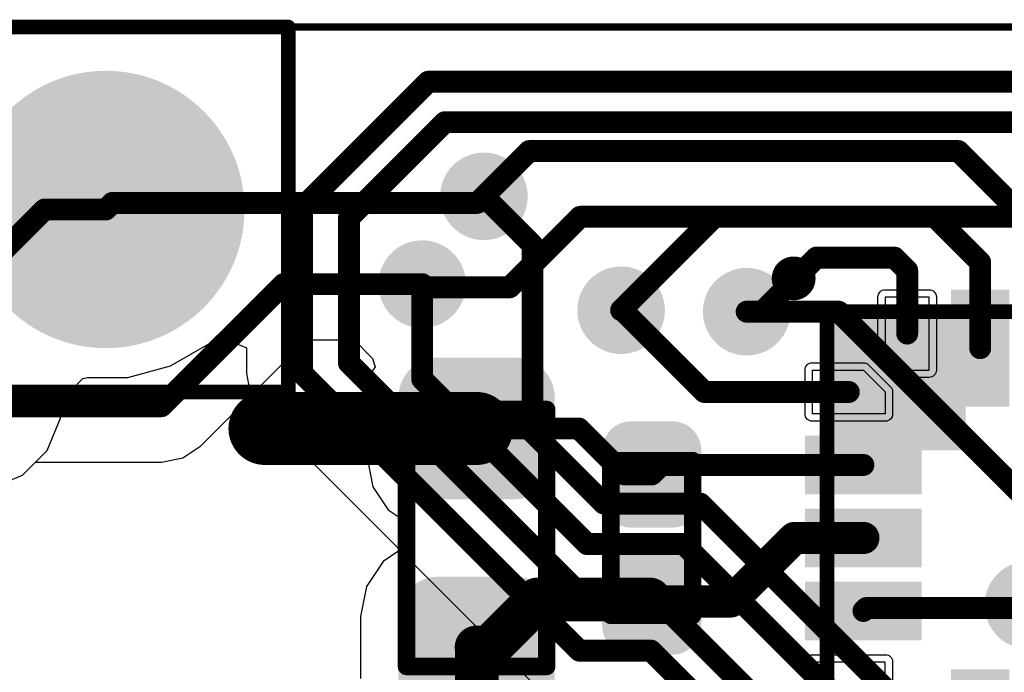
# Model space of a CAD drawing. Header units: inches. Extents: x 0 to 41, y 0 to 25.4.
# Tile 15 of 18: x 23.7 to 30.5, y 20.9 to 25.4. Entities that reach past the tile are written whole.
import ezdxf

# ---------------------------------------------------------------- set-up
doc = ezdxf.new("R2010")
doc.units = ezdxf.units.IN
for name, color, linetype in [('Board', 56, 'Continuous'), ('BOTTOM', 5, 'Continuous'), ('Bottom Solder', 6, 'Continuous'), ('Pad Holes', 156, 'Continuous'), ('TOP', 1, 'Continuous'), ('Top Assembly', 56, 'Continuous'), ('Top Overlay', 2, 'Continuous'), ('Top Solder', 216, 'Continuous'), ('Via Holes', 16, 'Continuous')]:
    doc.layers.add(name, color=color, linetype=linetype)

# ---------------------------------------------------------------- blocks, each defined once
blk = doc.blocks.new('CAP_0603_3378')
at = {"layer": 'TOP'}
h = blk.add_hatch(color=1, dxfattribs=at)
edge = h.paths.add_edge_path()
edge.add_arc((-0.5369, -0.2631), 0.2219, 270, 360)
edge.add_line((-0.315, -0.2631), (-0.315, 0.2631))
edge.add_arc((-0.5369, 0.2631), 0.2219, 0, 90)
edge.add_line((-0.5369, 0.485), (-0.9632, 0.485))
edge.add_arc((-0.9632, 0.2631), 0.2219, 90, 180)
edge.add_line((-1.185, 0.2631), (-1.185, -0.2631))
edge.add_arc((-0.9632, -0.2631), 0.2219, 180, 270)
edge.add_line((-0.9632, -0.485), (-0.5369, -0.485))
h = blk.add_hatch(color=1, dxfattribs=at)
edge = h.paths.add_edge_path()
edge.add_arc((0.5369, 0.2631), 0.2219, 90, 180)
edge.add_line((0.315, 0.2631), (0.315, -0.2631))
edge.add_arc((0.5369, -0.2631), 0.2219, 180, 270)
edge.add_line((0.5369, -0.485), (0.9632, -0.485))
edge.add_arc((0.9632, -0.2631), 0.2219, 270, 360)
edge.add_line((1.185, -0.2631), (1.185, 0.2631))
edge.add_arc((0.9632, 0.2631), 0.2219, 0, 90)
edge.add_line((0.9632, 0.485), (0.5369, 0.485))
at = {"layer": 'Top Solder'}
h = blk.add_hatch(color=216, dxfattribs=at)
edge = h.paths.add_edge_path()
edge.add_arc((-0.5369, -0.2631), 0.2719, 270, 360)
edge.add_line((-0.265, -0.2631), (-0.265, 0.2631))
edge.add_arc((-0.5369, 0.2631), 0.2719, 0, 90)
edge.add_line((-0.5369, 0.535), (-0.9632, 0.535))
edge.add_arc((-0.9632, 0.2631), 0.2719, 90, 180)
edge.add_line((-1.235, 0.2631), (-1.235, -0.2631))
edge.add_arc((-0.9632, -0.2631), 0.2719, 180, 270)
edge.add_line((-0.9632, -0.535), (-0.5369, -0.535))
h = blk.add_hatch(color=216, dxfattribs=at)
edge = h.paths.add_edge_path()
edge.add_arc((0.5369, 0.2631), 0.2719, 90, 180)
edge.add_line((0.265, 0.2631), (0.265, -0.2631))
edge.add_arc((0.5369, -0.2631), 0.2719, 180, 270)
edge.add_line((0.5369, -0.535), (0.9632, -0.535))
edge.add_arc((0.9632, -0.2631), 0.2719, 270, 360)
edge.add_line((1.235, -0.2631), (1.235, 0.2631))
edge.add_arc((0.9632, 0.2631), 0.2719, 0, 90)
edge.add_line((0.9632, 0.535), (0.5369, 0.535))
at = {"layer": 'Top Assembly', "const_width": 0.12}
for points in [[(-0.88, 0.48), (0.88, 0.48)], [(-0.88, 0.48), (-0.88, -0.48)], [(0.88, 0.48), (0.88, -0.48)], [(-0.88, -0.48), (0.88, -0.48)]]:
    blk.add_lwpolyline(points, dxfattribs=at)
at = {"layer": 'Top Assembly', "const_width": 0.06}
for points in [[(-0.91, 0.48, 1), (-0.85, 0.48, 1)], [(-0.91, 0.48, 1), (-0.85, 0.48, 1)], [(0.85, 0.48, 1), (0.91, 0.48, 1)], [(0.85, 0.48, 1), (0.91, 0.48, 1)], [(-0.91, -0.48, 1), (-0.85, -0.48, 1)], [(-0.91, -0.48, 1), (-0.85, -0.48, 1)], [(0.85, -0.48, 1), (0.91, -0.48, 1)], [(0.85, -0.48, 1), (0.91, -0.48, 1)]]:
    blk.add_lwpolyline(points, format="xyb", close=True, dxfattribs=at)
blk = doc.blocks.new('CAP_0402_3379')
at = {"layer": 'TOP'}
h = blk.add_hatch(color=1, dxfattribs=at)
edge = h.paths.add_edge_path()
edge.add_arc((-0.2708, -0.1392), 0.1508, 270, 360)
edge.add_line((-0.12, -0.1392), (-0.12, 0.1392))
edge.add_arc((-0.2708, 0.1392), 0.1508, 0, 90)
edge.add_line((-0.2708, 0.29), (-0.5992, 0.29))
edge.add_arc((-0.5992, 0.1392), 0.1508, 90, 180)
edge.add_line((-0.75, 0.1392), (-0.75, -0.1392))
edge.add_arc((-0.5992, -0.1392), 0.1508, 180, 270)
edge.add_line((-0.5992, -0.29), (-0.2708, -0.29))
h = blk.add_hatch(color=1, dxfattribs=at)
edge = h.paths.add_edge_path()
edge.add_arc((0.2708, 0.1392), 0.1508, 90, 180)
edge.add_line((0.12, 0.1392), (0.12, -0.1392))
edge.add_arc((0.2708, -0.1392), 0.1508, 180, 270)
edge.add_line((0.2708, -0.29), (0.5992, -0.29))
edge.add_arc((0.5992, -0.1392), 0.1508, 270, 360)
edge.add_line((0.75, -0.1392), (0.75, 0.1392))
edge.add_arc((0.5992, 0.1392), 0.1508, 0, 90)
edge.add_line((0.5992, 0.29), (0.2708, 0.29))
at = {"layer": 'Top Solder'}
h = blk.add_hatch(color=216, dxfattribs=at)
edge = h.paths.add_edge_path()
edge.add_arc((-0.2708, -0.1392), 0.2008, 270, 360)
edge.add_line((-0.07, -0.1392), (-0.07, 0.1392))
edge.add_arc((-0.2708, 0.1392), 0.2008, 0, 90)
edge.add_line((-0.2708, 0.34), (-0.5992, 0.34))
edge.add_arc((-0.5992, 0.1392), 0.2008, 90, 180)
edge.add_line((-0.8, 0.1392), (-0.8, -0.1392))
edge.add_arc((-0.5992, -0.1392), 0.2008, 180, 270)
edge.add_line((-0.5992, -0.34), (-0.2708, -0.34))
h = blk.add_hatch(color=216, dxfattribs=at)
edge = h.paths.add_edge_path()
edge.add_arc((0.2708, 0.1392), 0.2008, 90, 180)
edge.add_line((0.07, 0.1392), (0.07, -0.1392))
edge.add_arc((0.2708, -0.1392), 0.2008, 180, 270)
edge.add_line((0.2708, -0.34), (0.5992, -0.34))
edge.add_arc((0.5992, -0.1392), 0.2008, 270, 360)
edge.add_line((0.8, -0.1392), (0.8, 0.1392))
edge.add_arc((0.5992, 0.1392), 0.2008, 0, 90)
edge.add_line((0.5992, 0.34), (0.2708, 0.34))
at = {"layer": 'Top Assembly', "const_width": 0.12}
for points in [[(0.53, 0.28), (-0.53, 0.28)], [(-0.53, -0.28), (-0.53, 0.28)], [(0.53, -0.28), (0.53, 0.28)], [(0.53, -0.28), (-0.53, -0.28)]]:
    blk.add_lwpolyline(points, dxfattribs=at)
at = {"layer": 'Top Assembly', "const_width": 0.06}
for points in [[(-0.56, 0.28, 1), (-0.5, 0.28, 1)], [(-0.56, 0.28, 1), (-0.5, 0.28, 1)], [(0.5, 0.28, 1), (0.56, 0.28, 1)], [(0.5, 0.28, 1), (0.56, 0.28, 1)], [(-0.56, -0.28, 1), (-0.5, -0.28, 1)], [(-0.56, -0.28, 1), (-0.5, -0.28, 1)], [(0.5, -0.28, 1), (0.56, -0.28, 1)], [(0.5, -0.28, 1), (0.56, -0.28, 1)]]:
    blk.add_lwpolyline(points, format="xyb", close=True, dxfattribs=at)
blk = doc.blocks.new('UFQFPN20_3385')
at = {"layer": 'TOP'}
for points in [[(-0.65, 1.65), (-0.35, 1.65), (-0.35, 0.95), (-0.65, 0.95)], [(-0.15, 1.65), (0.15, 1.65), (0.15, 0.95), (-0.15, 0.95)], [(0.35, 1.65), (0.65, 1.65), (0.65, 0.95), (0.35, 0.95)], [(-1.65, 0.35), (-1.65, 0.65), (-0.95, 0.65), (-0.95, 0.35)], [(0.95, 0.35), (0.95, 0.65), (1.65, 0.65), (1.65, 0.35)], [(-1.65, -0.15), (-1.65, 0.15), (-0.95, 0.15), (-0.95, -0.15)], [(0.95, -0.15), (0.95, 0.15), (1.65, 0.15), (1.65, -0.15)], [(-1.65, -0.65), (-1.65, -0.35), (-0.95, -0.35), (-0.95, -0.65)], [(0.95, -0.65), (0.95, -0.35), (1.65, -0.35), (1.65, -0.65)], [(-0.65, -0.95), (-0.35, -0.95), (-0.35, -1.65), (-0.65, -1.65)], [(-0.15, -0.95), (0.15, -0.95), (0.15, -1.65), (-0.15, -1.65)], [(0.35, -0.95), (0.65, -0.95), (0.65, -1.65), (0.35, -1.65)]]:
    blk.add_hatch(color=1, dxfattribs=at).paths.add_polyline_path(points)
at = {"layer": 'Top Assembly'}
blk.add_hatch(color=56, dxfattribs=at).paths.add_polyline_path([(-1.5499, 0.5995), (-0.5999, 0.5995), (-0.5999, 1.5495), (-1.5499, 1.5495)])
at = {"layer": 'Top Solder'}
for points in [[(-0.7, 1.7), (-0.3, 1.7), (-0.3, 0.9), (-0.7, 0.9)], [(-0.2, 1.7), (0.2, 1.7), (0.2, 0.9), (-0.2, 0.9)], [(0.3, 1.7), (0.7, 1.7), (0.7, 0.9), (0.3, 0.9)], [(-1.7, 0.3), (-1.7, 0.7), (-0.9, 0.7), (-0.9, 0.3)], [(0.9, 0.3), (0.9, 0.7), (1.7, 0.7), (1.7, 0.3)], [(-1.7, -0.2), (-1.7, 0.2), (-0.9, 0.2), (-0.9, -0.2)], [(0.9, -0.2), (0.9, 0.2), (1.7, 0.2), (1.7, -0.2)], [(-1.7, -0.7), (-1.7, -0.3), (-0.9, -0.3), (-0.9, -0.7)], [(0.9, -0.7), (0.9, -0.3), (1.7, -0.3), (1.7, -0.7)], [(-0.7, -0.9), (-0.3, -0.9), (-0.3, -1.7), (-0.7, -1.7)], [(-0.2, -0.9), (0.2, -0.9), (0.2, -1.7), (-0.2, -1.7)], [(0.3, -0.9), (0.7, -0.9), (0.7, -1.7), (0.3, -1.7)]]:
    blk.add_hatch(color=216, dxfattribs=at).paths.add_polyline_path(points)
at = {"layer": 'TOP'}
for p, q in [((-1.15, 1.65), (-1.15, 1.3)), ((-0.85, 1.65), (-1.15, 1.65)), ((-0.85, 1.15), (-0.85, 1.65)), ((0.85, 1.15), (0.85, 1.65)), ((0.85, 1.65), (1.15, 1.65)), ((1.15, 1.65), (1.15, 1.3)), ((-1.15, 1.3), (-1, 1.15)), ((1.15, 1.3), (1, 1.15)), ((-1.65, 0.85), (-1.65, 1.15)), ((-1.65, 1.15), (-1.3, 1.15)), ((-1.3, 1.15), (-1.15, 1)), ((-1, 1.15), (-0.85, 1.15)), ((1, 1.15), (0.85, 1.15)), ((1.15, 1), (1.3, 1.15)), ((1.3, 1.15), (1.65, 1.15)), ((1.65, 1.15), (1.65, 0.85)), ((-1.15, 1), (-1.15, 0.85)), ((1.15, 0.85), (1.15, 1)), ((-1.15, 0.85), (-1.65, 0.85)), ((1.65, 0.85), (1.15, 0.85)), ((-1.15, -0.85), (-1.65, -0.85)), ((-1.65, -0.85), (-1.65, -1.15)), ((-1.15, -1), (-1.15, -0.85)), ((1.15, -0.85), (1.65, -0.85)), ((1.15, -1), (1.15, -0.85)), ((1.65, -0.85), (1.65, -1.15)), ((-1.3, -1.15), (-1.15, -1)), ((1.3, -1.15), (1.15, -1)), ((-1.65, -1.15), (-1.3, -1.15)), ((-1.15, -1.3), (-1, -1.15)), ((-1, -1.15), (-0.85, -1.15)), ((-0.85, -1.15), (-0.85, -1.65)), ((0.85, -1.65), (0.85, -1.15)), ((0.85, -1.15), (1, -1.15)), ((1, -1.15), (1.15, -1.3)), ((1.65, -1.15), (1.3, -1.15)), ((-1.15, -1.65), (-1.15, -1.3)), ((1.15, -1.3), (1.15, -1.65)), ((-0.85, -1.65), (-1.15, -1.65)), ((1.15, -1.65), (0.85, -1.65))]:
    blk.add_line(p, q, dxfattribs=at)
at = {"layer": 'Top Assembly', "const_width": 0.1}
for points in [[(-1.55, -1.55), (-1.55, 1.55)], [(-1.55, 1.55), (1.55, 1.55)], [(1.55, -1.55), (1.55, 1.55)], [(-1.55, -1.55), (1.55, -1.55)]]:
    blk.add_lwpolyline(points, dxfattribs=at)
at = {"layer": 'Top Assembly', "const_width": 0.05}
for points in [[(-1.575, 1.55, 1), (-1.525, 1.55, 1)], [(-1.575, 1.55, 1), (-1.525, 1.55, 1)], [(1.525, 1.55, 1), (1.575, 1.55, 1)], [(1.525, 1.55, 1), (1.575, 1.55, 1)], [(-1.575, -1.55, 1), (-1.525, -1.55, 1)], [(-1.575, -1.55, 1), (-1.525, -1.55, 1)], [(1.525, -1.55, 1), (1.575, -1.55, 1)], [(1.525, -1.55, 1), (1.575, -1.55, 1)]]:
    blk.add_lwpolyline(points, format="xyb", close=True, dxfattribs=at)
at = {"layer": 'Top Overlay'}
for points, const_width in [([(-1.753, 1.778, 1), (-1.803, 1.778, 1)], 0.25), ([(-1.8655, 1.778, 1), (-1.7405, 1.778, 1)], 0.125), ([(-1.8155, 1.778, 1), (-1.6905, 1.778, 1)], 0.125)]:
    blk.add_lwpolyline(points, format="xyb", close=True, dxfattribs=dict(at, const_width=const_width))
at = {"layer": 'Top Solder'}
for p, q in [((-1.1855, 1.6855), (-1.1779, 1.6918)), ((-1.1779, 1.6918), (-1.1692, 1.6964)), ((-1.1692, 1.6964), (-1.1598, 1.6993)), ((-1.1598, 1.6993), (-1.15, 1.7002)), ((-1.15, 1.7002), (-0.85, 1.7002)), ((-0.85, 1.7002), (-0.8402, 1.6993)), ((-0.8402, 1.6993), (-0.8308, 1.6964)), ((-0.8308, 1.6964), (-0.8221, 1.6918)), ((-0.8221, 1.6918), (-0.8145, 1.6855)), ((0.8145, 1.6855), (0.8221, 1.6918)), ((0.8221, 1.6918), (0.8308, 1.6964)), ((0.8308, 1.6964), (0.8402, 1.6993)), ((0.8402, 1.6993), (0.85, 1.7002)), ((0.85, 1.7002), (1.15, 1.7002)), ((1.15, 1.7002), (1.1598, 1.6993)), ((1.1598, 1.6993), (1.1692, 1.6964)), ((1.1692, 1.6964), (1.1779, 1.6918)), ((1.1779, 1.6918), (1.1855, 1.6855)), ((-1.2002, 1.65), (-1.1993, 1.6598)), ((-1.2002, 1.3), (-1.2002, 1.65)), ((-1.1993, 1.6598), (-1.1964, 1.6692)), ((-1.1964, 1.6692), (-1.1918, 1.6779)), ((-1.1918, 1.6779), (-1.1855, 1.6855)), ((-0.8145, 1.6855), (-0.8082, 1.6779)), ((-0.8082, 1.6779), (-0.8036, 1.6692)), ((-0.8036, 1.6692), (-0.8007, 1.6598)), ((-0.8007, 1.6598), (-0.7998, 1.65)), ((-0.7998, 1.65), (-0.7998, 1.15)), ((0.7998, 1.65), (0.8007, 1.6598)), ((0.7998, 1.15), (0.7998, 1.65)), ((0.8007, 1.6598), (0.8036, 1.6692)), ((0.8036, 1.6692), (0.8082, 1.6779)), ((0.8082, 1.6779), (0.8145, 1.6855)), ((1.1855, 1.6855), (1.1918, 1.6779)), ((1.1918, 1.6779), (1.1964, 1.6692)), ((1.1964, 1.6692), (1.1993, 1.6598)), ((1.1993, 1.6598), (1.2002, 1.65)), ((1.2002, 1.65), (1.2002, 1.3)), ((-1.1998, 1.2951), (-1.2002, 1.3)), ((-1.2002, 1.3), (-1.2002, 1.3)), ((-1.1993, 1.2902), (-1.1998, 1.2951)), ((-1.1971, 1.283), (-1.1993, 1.2902)), ((-1.1964, 1.2808), (-1.1971, 1.283)), ((1.1971, 1.283), (1.1964, 1.2808)), ((1.1993, 1.2902), (1.1971, 1.283)), ((1.1998, 1.2951), (1.1993, 1.2902)), ((1.2002, 1.3), (1.1998, 1.2951)), ((1.2002, 1.3), (1.2002, 1.3)), ((-1.1918, 1.2721), (-1.1964, 1.2808)), ((-1.1855, 1.2645), (-1.1918, 1.2721)), ((-1.0355, 1.1145), (-1.1855, 1.2645)), ((1.1855, 1.2645), (1.0355, 1.1145)), ((1.1918, 1.2721), (1.1855, 1.2645)), ((1.1964, 1.2808), (1.1918, 1.2721)), ((-1.7002, 1.15), (-1.6993, 1.1598)), ((-1.7002, 0.85), (-1.7002, 1.15)), ((-1.6993, 1.1598), (-1.6964, 1.1692)), ((-1.6964, 1.1692), (-1.6918, 1.1779)), ((-1.6918, 1.1779), (-1.6855, 1.1855)), ((-1.6855, 1.1855), (-1.6779, 1.1918)), ((-1.6779, 1.1918), (-1.6692, 1.1964)), ((-1.6692, 1.1964), (-1.6598, 1.1993)), ((-1.6598, 1.1993), (-1.65, 1.2002)), ((-1.65, 1.2002), (-1.3, 1.2002)), ((-1.3, 1.2002), (-1.2951, 1.1998)), ((-1.3, 1.2002), (-1.3, 1.2002)), ((-1.2951, 1.1998), (-1.2902, 1.1993)), ((-1.2902, 1.1993), (-1.283, 1.1971)), ((-1.283, 1.1971), (-1.2808, 1.1964)), ((-1.2808, 1.1964), (-1.2721, 1.1918)), ((-1.2721, 1.1918), (-1.2645, 1.1855)), ((-1.2645, 1.1855), (-1.1145, 1.0355)), ((-0.7998, 1.15), (-0.8007, 1.1402)), ((0.8007, 1.1402), (0.7998, 1.15)), ((1.1145, 1.0355), (1.2645, 1.1855)), ((1.2645, 1.1855), (1.2721, 1.1918)), ((1.2645, 1.1855), (1.2645, 1.1855)), ((1.2721, 1.1918), (1.2808, 1.1964)), ((1.2808, 1.1964), (1.2902, 1.1993)), ((1.2902, 1.1993), (1.3, 1.2002)), ((1.3, 1.2002), (1.65, 1.2002)), ((1.65, 1.2002), (1.6598, 1.1993)), ((1.6598, 1.1993), (1.6692, 1.1964)), ((1.6692, 1.1964), (1.6779, 1.1918)), ((1.6779, 1.1918), (1.6855, 1.1855)), ((1.6855, 1.1855), (1.6918, 1.1779)), ((1.6918, 1.1779), (1.6964, 1.1692)), ((1.6964, 1.1692), (1.6993, 1.1598)), ((1.6993, 1.1598), (1.7002, 1.15)), ((1.7002, 1.15), (1.7002, 0.85)), ((-1.0279, 1.1082), (-1.0355, 1.1145)), ((-1.0355, 1.1145), (-1.0355, 1.1145)), ((-1.0192, 1.1036), (-1.0279, 1.1082)), ((-1.0098, 1.1007), (-1.0192, 1.1036)), ((-1, 1.0998), (-1.0098, 1.1007)), ((-0.85, 1.0998), (-1, 1.0998)), ((-0.8402, 1.1007), (-0.85, 1.0998)), ((-0.8308, 1.1036), (-0.8402, 1.1007)), ((-0.8221, 1.1082), (-0.8308, 1.1036)), ((-0.8145, 1.1145), (-0.8221, 1.1082)), ((-0.8082, 1.1221), (-0.8145, 1.1145)), ((-0.8036, 1.1308), (-0.8082, 1.1221)), ((-0.8007, 1.1402), (-0.8036, 1.1308)), ((0.8036, 1.1308), (0.8007, 1.1402)), ((0.8082, 1.1221), (0.8036, 1.1308)), ((0.8145, 1.1145), (0.8082, 1.1221)), ((0.8221, 1.1082), (0.8145, 1.1145)), ((0.8308, 1.1036), (0.8221, 1.1082)), ((0.8402, 1.1007), (0.8308, 1.1036)), ((0.85, 1.0998), (0.8402, 1.1007)), ((1, 1.0998), (0.85, 1.0998)), ((1.0098, 1.1007), (1, 1.0998)), ((1.0192, 1.1036), (1.0098, 1.1007)), ((1.0279, 1.1082), (1.0192, 1.1036)), ((1.0355, 1.1145), (1.0279, 1.1082)), ((1.0355, 1.1145), (1.0355, 1.1145)), ((-1.1145, 1.0355), (-1.1145, 1.0355)), ((-1.1145, 1.0355), (-1.1082, 1.0279)), ((-1.1082, 1.0279), (-1.1036, 1.0192)), ((-1.1036, 1.0192), (-1.1007, 1.0098)), ((1.1007, 1.0098), (1.1029, 1.017)), ((1.1029, 1.017), (1.1036, 1.0192)), ((1.1036, 1.0192), (1.1082, 1.0279)), ((1.1082, 1.0279), (1.1145, 1.0355)), ((-1.1007, 1.0098), (-1.0998, 1)), ((-1.0998, 1), (-1.0998, 0.85)), ((1.0998, 1), (1.1002, 1.0049)), ((1.0998, 0.85), (1.0998, 1)), ((1.0998, 1), (1.0998, 1)), ((1.1002, 1.0049), (1.1007, 1.0098)), ((-1.6993, 0.8402), (-1.7002, 0.85)), ((-1.6964, 0.8308), (-1.6993, 0.8402)), ((-1.6918, 0.8221), (-1.6964, 0.8308)), ((-1.6855, 0.8145), (-1.6918, 0.8221)), ((-1.6779, 0.8082), (-1.6855, 0.8145)), ((-1.1145, 0.8145), (-1.1221, 0.8082)), ((-1.1082, 0.8221), (-1.1145, 0.8145)), ((-1.1036, 0.8308), (-1.1082, 0.8221)), ((-1.1007, 0.8402), (-1.1036, 0.8308)), ((-1.0998, 0.85), (-1.1007, 0.8402)), ((1.1007, 0.8402), (1.0998, 0.85)), ((1.1036, 0.8308), (1.1007, 0.8402)), ((1.1082, 0.8221), (1.1036, 0.8308)), ((1.1145, 0.8145), (1.1082, 0.8221)), ((1.1221, 0.8082), (1.1145, 0.8145)), ((1.6855, 0.8145), (1.6779, 0.8082)), ((1.6918, 0.8221), (1.6855, 0.8145)), ((1.6964, 0.8308), (1.6918, 0.8221)), ((1.6993, 0.8402), (1.6964, 0.8308)), ((1.7002, 0.85), (1.6993, 0.8402)), ((-1.6692, 0.8036), (-1.6779, 0.8082)), ((-1.6598, 0.8007), (-1.6692, 0.8036)), ((-1.65, 0.7998), (-1.6598, 0.8007)), ((-1.15, 0.7998), (-1.65, 0.7998)), ((-1.1402, 0.8007), (-1.15, 0.7998)), ((-1.1308, 0.8036), (-1.1402, 0.8007)), ((-1.1221, 0.8082), (-1.1308, 0.8036)), ((1.1308, 0.8036), (1.1221, 0.8082)), ((1.1402, 0.8007), (1.1308, 0.8036)), ((1.15, 0.7998), (1.1402, 0.8007)), ((1.65, 0.7998), (1.15, 0.7998)), ((1.6598, 0.8007), (1.65, 0.7998)), ((1.6692, 0.8036), (1.6598, 0.8007)), ((1.6779, 0.8082), (1.6692, 0.8036)), ((-1.6855, -0.8145), (-1.6779, -0.8082)), ((-1.6779, -0.8082), (-1.6692, -0.8036)), ((-1.6692, -0.8036), (-1.6598, -0.8007)), ((-1.6598, -0.8007), (-1.65, -0.7998)), ((-1.65, -0.7998), (-1.15, -0.7998)), ((-1.15, -0.7998), (-1.1402, -0.8007)), ((-1.1402, -0.8007), (-1.1308, -0.8036)), ((-1.1308, -0.8036), (-1.1221, -0.8082)), ((-1.1221, -0.8082), (-1.1145, -0.8145)), ((1.1145, -0.8145), (1.1221, -0.8082)), ((1.1221, -0.8082), (1.1308, -0.8036)), ((1.1308, -0.8036), (1.1402, -0.8007)), ((1.1402, -0.8007), (1.15, -0.7998)), ((1.15, -0.7998), (1.65, -0.7998)), ((1.65, -0.7998), (1.6598, -0.8007)), ((1.6598, -0.8007), (1.6692, -0.8036)), ((1.6692, -0.8036), (1.6779, -0.8082)), ((1.6779, -0.8082), (1.6855, -0.8145)), ((-1.7002, -0.85), (-1.6993, -0.8402)), ((-1.7002, -1.15), (-1.7002, -0.85)), ((-1.6993, -0.8402), (-1.6964, -0.8308)), ((-1.6964, -0.8308), (-1.6918, -0.8221)), ((-1.6918, -0.8221), (-1.6855, -0.8145)), ((-1.1145, -0.8145), (-1.1082, -0.8221)), ((-1.1082, -0.8221), (-1.1036, -0.8308)), ((-1.1036, -0.8308), (-1.1007, -0.8402)), ((-1.1007, -0.8402), (-1.0998, -0.85)), ((-1.0998, -0.85), (-1.0998, -1)), ((1.0998, -0.85), (1.1007, -0.8402)), ((1.0998, -1), (1.0998, -0.85)), ((1.1007, -0.8402), (1.1036, -0.8308)), ((1.1036, -0.8308), (1.1082, -0.8221)), ((1.1082, -0.8221), (1.1145, -0.8145)), ((1.6855, -0.8145), (1.6918, -0.8221)), ((1.6918, -0.8221), (1.6964, -0.8308)), ((1.6964, -0.8308), (1.6993, -0.8402)), ((1.6993, -0.8402), (1.7002, -0.85)), ((1.7002, -0.85), (1.7002, -1.15)), ((-1.1007, -1.0098), (-1.1036, -1.0192)), ((-1.0998, -1), (-1.1007, -1.0098)), ((1.1007, -1.0098), (1.0998, -1)), ((1.1036, -1.0192), (1.1007, -1.0098)), ((-1.1145, -1.0355), (-1.2645, -1.1855)), ((-1.1082, -1.0279), (-1.1145, -1.0355)), ((-1.1145, -1.0355), (-1.1145, -1.0355)), ((-1.1036, -1.0192), (-1.1082, -1.0279)), ((1.1082, -1.0279), (1.1036, -1.0192)), ((1.1145, -1.0355), (1.1082, -1.0279)), ((1.2645, -1.1855), (1.1145, -1.0355)), ((1.1145, -1.0355), (1.1145, -1.0355)), ((-1.1855, -1.2645), (-1.0355, -1.1145)), ((-1.0355, -1.1145), (-1.0279, -1.1082)), ((-1.0355, -1.1145), (-1.0355, -1.1145)), ((-1.0279, -1.1082), (-1.0192, -1.1036)), ((-1.0192, -1.1036), (-1.0098, -1.1007)), ((-1.0098, -1.1007), (-1, -1.0998)), ((-1, -1.0998), (-0.85, -1.0998)), ((-0.85, -1.0998), (-0.8402, -1.1007)), ((-0.8402, -1.1007), (-0.8308, -1.1036)), ((-0.8308, -1.1036), (-0.8221, -1.1082)), ((-0.8221, -1.1082), (-0.8145, -1.1145)), ((-0.8145, -1.1145), (-0.8082, -1.1221)), ((-0.8082, -1.1221), (-0.8036, -1.1308)), ((-0.8036, -1.1308), (-0.8007, -1.1402)), ((-0.8007, -1.1402), (-0.7998, -1.15)), ((0.7998, -1.15), (0.8007, -1.1402)), ((0.8007, -1.1402), (0.8036, -1.1308)), ((0.8036, -1.1308), (0.8082, -1.1221)), ((0.8082, -1.1221), (0.8145, -1.1145)), ((0.8145, -1.1145), (0.8221, -1.1082)), ((0.8221, -1.1082), (0.8308, -1.1036)), ((0.8308, -1.1036), (0.8402, -1.1007)), ((0.8402, -1.1007), (0.85, -1.0998)), ((0.85, -1.0998), (1, -1.0998)), ((1, -1.0998), (1.0049, -1.1002)), ((1, -1.0998), (1, -1.0998)), ((1.0049, -1.1002), (1.0098, -1.1007)), ((1.0098, -1.1007), (1.017, -1.1029)), ((1.017, -1.1029), (1.0192, -1.1036)), ((1.0192, -1.1036), (1.0279, -1.1082)), ((1.0279, -1.1082), (1.0355, -1.1145)), ((1.0355, -1.1145), (1.1855, -1.2645)), ((-1.6993, -1.1598), (-1.7002, -1.15)), ((-1.6964, -1.1692), (-1.6993, -1.1598)), ((-1.6918, -1.1779), (-1.6964, -1.1692)), ((-1.6855, -1.1855), (-1.6918, -1.1779)), ((-1.6779, -1.1918), (-1.6855, -1.1855)), ((-1.6692, -1.1964), (-1.6779, -1.1918)), ((-1.6598, -1.1993), (-1.6692, -1.1964)), ((-1.65, -1.2002), (-1.6598, -1.1993)), ((-1.3, -1.2002), (-1.65, -1.2002)), ((-1.2951, -1.1998), (-1.3, -1.2002)), ((-1.3, -1.2002), (-1.3, -1.2002)), ((-1.2902, -1.1993), (-1.2951, -1.1998)), ((-1.283, -1.1971), (-1.2902, -1.1993)), ((-1.2808, -1.1964), (-1.283, -1.1971)), ((-1.2721, -1.1918), (-1.2808, -1.1964)), ((-1.2645, -1.1855), (-1.2721, -1.1918)), ((-0.7998, -1.15), (-0.7998, -1.65)), ((0.7998, -1.65), (0.7998, -1.15)), ((1.2721, -1.1918), (1.2645, -1.1855)), ((1.2808, -1.1964), (1.2721, -1.1918)), ((1.283, -1.1971), (1.2808, -1.1964)), ((1.2902, -1.1993), (1.283, -1.1971)), ((1.2951, -1.1998), (1.2902, -1.1993)), ((1.3, -1.2002), (1.2951, -1.1998)), ((1.65, -1.2002), (1.3, -1.2002)), ((1.3, -1.2002), (1.3, -1.2002)), ((1.6598, -1.1993), (1.65, -1.2002)), ((1.6692, -1.1964), (1.6598, -1.1993)), ((1.6779, -1.1918), (1.6692, -1.1964)), ((1.6855, -1.1855), (1.6779, -1.1918)), ((1.6918, -1.1779), (1.6855, -1.1855)), ((1.6964, -1.1692), (1.6918, -1.1779)), ((1.6993, -1.1598), (1.6964, -1.1692)), ((1.7002, -1.15), (1.6993, -1.1598)), ((-1.1971, -1.283), (-1.1964, -1.2808)), ((-1.1964, -1.2808), (-1.1918, -1.2721)), ((-1.1918, -1.2721), (-1.1855, -1.2645)), ((1.1855, -1.2645), (1.1855, -1.2645)), ((1.1855, -1.2645), (1.1918, -1.2721)), ((1.1918, -1.2721), (1.1964, -1.2808)), ((1.1964, -1.2808), (1.1993, -1.2902)), ((-1.2002, -1.3), (-1.1998, -1.2951)), ((-1.2002, -1.65), (-1.2002, -1.3)), ((-1.2002, -1.3), (-1.2002, -1.3)), ((-1.1998, -1.2951), (-1.1993, -1.2902)), ((-1.1993, -1.2902), (-1.1971, -1.283)), ((1.1993, -1.2902), (1.2002, -1.3)), ((1.2002, -1.3), (1.2002, -1.65)), ((-1.1993, -1.6598), (-1.2002, -1.65)), ((-1.1964, -1.6692), (-1.1993, -1.6598)), ((-1.1918, -1.6779), (-1.1964, -1.6692)), ((-1.1855, -1.6855), (-1.1918, -1.6779)), ((-1.1779, -1.6918), (-1.1855, -1.6855)), ((-0.8145, -1.6855), (-0.8221, -1.6918)), ((-0.8082, -1.6779), (-0.8145, -1.6855)), ((-0.8036, -1.6692), (-0.8082, -1.6779)), ((-0.8007, -1.6598), (-0.8036, -1.6692)), ((-0.7998, -1.65), (-0.8007, -1.6598)), ((0.8007, -1.6598), (0.7998, -1.65)), ((0.8036, -1.6692), (0.8007, -1.6598)), ((0.8082, -1.6779), (0.8036, -1.6692)), ((0.8145, -1.6855), (0.8082, -1.6779)), ((0.8221, -1.6918), (0.8145, -1.6855)), ((1.1855, -1.6855), (1.1779, -1.6918)), ((1.1918, -1.6779), (1.1855, -1.6855)), ((1.1964, -1.6692), (1.1918, -1.6779)), ((1.1993, -1.6598), (1.1964, -1.6692)), ((1.2002, -1.65), (1.1993, -1.6598)), ((-1.1692, -1.6964), (-1.1779, -1.6918)), ((-1.1598, -1.6993), (-1.1692, -1.6964)), ((-1.15, -1.7002), (-1.1598, -1.6993)), ((-0.85, -1.7002), (-1.15, -1.7002)), ((-0.8402, -1.6993), (-0.85, -1.7002)), ((-0.8308, -1.6964), (-0.8402, -1.6993)), ((-0.8221, -1.6918), (-0.8308, -1.6964)), ((0.8308, -1.6964), (0.8221, -1.6918)), ((0.8402, -1.6993), (0.8308, -1.6964)), ((0.85, -1.7002), (0.8402, -1.6993)), ((1.15, -1.7002), (0.85, -1.7002)), ((1.1598, -1.6993), (1.15, -1.7002)), ((1.1692, -1.6964), (1.1598, -1.6993)), ((1.1779, -1.6918), (1.1692, -1.6964))]:
    blk.add_line(p, q, dxfattribs=at)
blk = doc.blocks.new('PIN_HEADER_2_54___VERT__1_4POS_F_________1_3431')
at = {"layer": 'BOTTOM'}
h = blk.add_hatch(color=5, dxfattribs=at)
edge = h.paths.add_edge_path()
edge.add_arc((3.81, 0), 0.85, 0, 360)
at = {"layer": 'Bottom Solder'}
h = blk.add_hatch(color=6, dxfattribs=at)
edge = h.paths.add_edge_path()
edge.add_arc((3.81, 0), 0.95, 0, 360)
at = {"layer": 'Pad Holes'}
h = blk.add_hatch(color=7, dxfattribs=at)
edge = h.paths.add_edge_path()
edge.add_arc((3.81, 0), 0.5, 0, 360)
at = {"layer": 'TOP'}
h = blk.add_hatch(color=1, dxfattribs=at)
edge = h.paths.add_edge_path()
edge.add_arc((3.81, 0), 0.85, 0, 360)
at = {"layer": 'Top Solder'}
h = blk.add_hatch(color=216, dxfattribs=at)
edge = h.paths.add_edge_path()
edge.add_arc((3.81, 0), 0.95, 0, 360)
at = {"layer": 'Top Assembly', "const_width": 0.1}
for points in [[(-5.06, 1.25), (5.06, 1.25)], [(5.06, -1.25), (5.06, 1.25)], [(-5.06, -1.25), (5.06, -1.25)]]:
    blk.add_lwpolyline(points, dxfattribs=at)
at = {"layer": 'Top Assembly', "const_width": 0.05}
for points in [[(5.035, 1.25, 1), (5.085, 1.25, 1)], [(5.035, 1.25, 1), (5.085, 1.25, 1)], [(5.035, -1.25, 1), (5.085, -1.25, 1)], [(5.035, -1.25, 1), (5.085, -1.25, 1)]]:
    blk.add_lwpolyline(points, format="xyb", close=True, dxfattribs=at)

msp = doc.modelspace()

# ---------------------------------------------------------------- hatches: boundary and pattern name
at = {"layer": 'BOTTOM'}
h = msp.add_hatch(color=5, dxfattribs=at)
edge = h.paths.add_edge_path()
edge.add_arc((26.9, 24.2), 0.3, 0, 360)
h = msp.add_hatch(color=5, dxfattribs=at)
edge = h.paths.add_edge_path()
edge.add_arc((26.4772, 23.5988), 0.3, 0, 360)
h = msp.add_hatch(color=5, dxfattribs=at)
edge = h.paths.add_edge_path()
edge.add_arc((27.84, 23.42), 0.3, 0, 360)
h = msp.add_hatch(color=5, dxfattribs=at)
edge = h.paths.add_edge_path()
edge.add_arc((28.7, 23.41), 0.3, 0, 360)
h = msp.add_hatch(color=5, dxfattribs=at)
edge = h.paths.add_edge_path()
edge.add_arc((30.6302, 21.4003), 0.3, 0, 360)
at = {"layer": 'TOP'}
h = msp.add_hatch(color=1, dxfattribs=at)
edge = h.paths.add_edge_path()
edge.add_arc((26.9, 24.2), 0.3, 0, 360)
h = msp.add_hatch(color=1, dxfattribs=at)
edge = h.paths.add_edge_path()
edge.add_arc((26.4772, 23.5988), 0.3, 0, 360)
h = msp.add_hatch(color=1, dxfattribs=at)
edge = h.paths.add_edge_path()
edge.add_arc((27.84, 23.42), 0.3, 0, 360)
h = msp.add_hatch(color=1, dxfattribs=at)
edge = h.paths.add_edge_path()
edge.add_arc((28.7, 23.41), 0.3, 0, 360)
h = msp.add_hatch(color=1, dxfattribs=at)
edge = h.paths.add_edge_path()
edge.add_arc((30.6302, 21.4003), 0.3, 0, 360)
at = {"layer": 'Via Holes'}
h = msp.add_hatch(color=7, dxfattribs=at)
edge = h.paths.add_edge_path()
edge.add_arc((26.9, 24.2), 0.15, 0, 360)
h = msp.add_hatch(color=7, dxfattribs=at)
edge = h.paths.add_edge_path()
edge.add_arc((26.4772, 23.5988), 0.15, 0, 360)
h = msp.add_hatch(color=7, dxfattribs=at)
edge = h.paths.add_edge_path()
edge.add_arc((27.84, 23.42), 0.15, 0, 360)
h = msp.add_hatch(color=7, dxfattribs=at)
edge = h.paths.add_edge_path()
edge.add_arc((28.7, 23.41), 0.15, 0, 360)

# ---------------------------------------------------------------- linework, layer by layer
at = {"layer": 'Board', "const_width": 0.05}
msp.add_lwpolyline([(4.5, 25.36), (36.5, 25.36)], dxfattribs=at)
at = {"layer": 'BOTTOM'}
for p, q in [((25.0161, 23.1898), (25.0726, 23.2463)), ((25.0726, 23.2463), (25.2726, 23.1634)), ((24.7539, 23.0384), (25.0161, 23.1898)), ((25.2726, 23.1634), (25.2726, 22.9871)), ((24.4614, 22.96), (24.7539, 23.0384)), ((24, 22.7955), (24.1516, 22.9527)), ((24.1516, 22.9527), (24.1848, 22.96)), ((24.1848, 22.96), (24.4614, 22.96)), ((25.2726, 22.9871), (25.3018, 22.8408)), ((25.3018, 22.8408), (25.3846, 22.7167)), ((24, 22.6807), (24, 22.7955)), ((23.9087, 22.4601), (24, 22.6807)), ((25.3846, 22.7167), (27.2833, 20.8181)), ((23.7399, 22.2913), (23.9087, 22.4601)), ((23.5193, 22.2), (23.7399, 22.2913))]:
    msp.add_line(p, q, dxfattribs=at)
at = {"layer": 'BOTTOM', "const_width": 0.15}
for points in [[(25.655, 24.1219), (26.5181, 24.985)], [(26.5181, 24.985), (32.4465, 24.985)], [(25.9752, 24.0503), (26.6329, 24.708)], [(26.6329, 24.708), (31.8798, 24.708)], [(26.9, 24.2), (27.2331, 23.8669)], [(25.655, 22.9871), (25.655, 24.1219)], [(25.9752, 23.0586), (25.9752, 24.0503)], [(27.84, 23.42), (28.4802, 24.0602)], [(28.4802, 24.0602), (30.6981, 24.0602)], [(27.2331, 22.5842), (27.2331, 23.8669)], [(26.4772, 22.9484), (26.4772, 23.5988)], [(28.7, 23.41), (29.3304, 23.41)], [(29.3304, 23.41), (31.7206, 21.0197)], [(25.9752, 23.0586), (27.6684, 21.3654)], [(25.655, 22.9871), (27.5537, 21.0884)], [(26.4772, 22.9484), (27.6075, 21.818)], [(27.2331, 22.5842), (27.7223, 22.095)], [(27.7223, 22.095), (28.3832, 22.095)], [(28.3832, 22.095), (30.6251, 19.8532)], [(27.6075, 21.818), (28.2685, 21.818)], [(28.2685, 21.818), (30.3481, 19.7384)], [(27.6684, 21.3654), (28.1594, 21.3654)], [(28.1594, 21.3654), (29.1836, 20.3412)], [(27.5537, 21.0884), (28.0447, 21.0884)], [(28.0447, 21.0884), (28.9066, 20.2265)]]:
    msp.add_lwpolyline(points, dxfattribs=at)
at = {"layer": 'BOTTOM', "const_width": 0.075}
for points in [[(26.4806, 24.985, 1), (26.5556, 24.985, 1)], [(26.4806, 24.985, 1), (26.5556, 24.985, 1)], [(26.5954, 24.708, 1), (26.6704, 24.708, 1)], [(26.5954, 24.708, 1), (26.6704, 24.708, 1)], [(26.8625, 24.2, 1), (26.9375, 24.2, 1)], [(25.6175, 24.1219, 1), (25.6925, 24.1219, 1)], [(25.6175, 24.1219, 1), (25.6925, 24.1219, 1)], [(25.9377, 24.0503, 1), (26.0127, 24.0503, 1)], [(25.9377, 24.0503, 1), (26.0127, 24.0503, 1)], [(28.4427, 24.0602, 1), (28.5177, 24.0602, 1)], [(28.4427, 24.0602, 1), (28.5177, 24.0602, 1)], [(27.1956, 23.8669, 1), (27.2706, 23.8669, 1)], [(27.1956, 23.8669, 1), (27.2706, 23.8669, 1)], [(26.4397, 23.5988, 1), (26.5147, 23.5988, 1)], [(27.8025, 23.42, 1), (27.8775, 23.42, 1)], [(28.6625, 23.41, 1), (28.7375, 23.41, 1)], [(29.2929, 23.41, 1), (29.3679, 23.41, 1)], [(29.2929, 23.41, 1), (29.3679, 23.41, 1)], [(25.9377, 23.0586, 1), (26.0127, 23.0586, 1)], [(25.9377, 23.0586, 1), (26.0127, 23.0586, 1)], [(25.6175, 22.9871, 1), (25.6925, 22.9871, 1)], [(25.6175, 22.9871, 1), (25.6925, 22.9871, 1)], [(26.4397, 22.9484, 1), (26.5147, 22.9484, 1)], [(26.4397, 22.9484, 1), (26.5147, 22.9484, 1)], [(27.1956, 22.5842, 1), (27.2706, 22.5842, 1)], [(27.1956, 22.5842, 1), (27.2706, 22.5842, 1)], [(27.6848, 22.095, 1), (27.7598, 22.095, 1)], [(27.6848, 22.095, 1), (27.7598, 22.095, 1)], [(28.3457, 22.095, 1), (28.4207, 22.095, 1)], [(28.3457, 22.095, 1), (28.4207, 22.095, 1)], [(27.57, 21.818, 1), (27.645, 21.818, 1)], [(27.57, 21.818, 1), (27.645, 21.818, 1)], [(28.231, 21.818, 1), (28.306, 21.818, 1)], [(28.231, 21.818, 1), (28.306, 21.818, 1)], [(27.6309, 21.3654, 1), (27.7059, 21.3654, 1)], [(27.6309, 21.3654, 1), (27.7059, 21.3654, 1)], [(28.1219, 21.3654, 1), (28.1969, 21.3654, 1)], [(28.1219, 21.3654, 1), (28.1969, 21.3654, 1)], [(27.5162, 21.0884, 1), (27.5912, 21.0884, 1)], [(27.5162, 21.0884, 1), (27.5912, 21.0884, 1)], [(28.0072, 21.0884, 1), (28.0822, 21.0884, 1)], [(28.0072, 21.0884, 1), (28.0822, 21.0884, 1)]]:
    msp.add_lwpolyline(points, format="xyb", close=True, dxfattribs=at)
at = {"layer": 'TOP'}
for p, q in [((24.9606, 22.4919), (25.6852, 23.2164)), ((25.6852, 23.2164), (26.011, 23.2164)), ((26.011, 23.2164), (26.1373, 23.0901)), ((26.1373, 23.0901), (26.1547, 23.0328)), ((26.1386, 23.0088), (26.1017, 22.8232)), ((26.1547, 23.0328), (26.1386, 23.0088)), ((26.1017, 22.8232), (26.1017, 22.71)), ((26.1017, 22.71), (26.85, 22.71)), ((26.85, 22.71), (26.85, 22.51)), ((24.8366, 22.409), (24.9606, 22.4919)), ((26.85, 22.51), (26.1017, 22.51)), ((26.1017, 22.51), (26.1017, 22.3969)), ((24.6903, 22.3799), (24.8366, 22.409)), ((26.1017, 22.3969), (26.1386, 22.2112)), ((23.7399, 22.2913), (23.8284, 22.3799)), ((23.8284, 22.3799), (24.6903, 22.3799)), ((23.5193, 22.2), (23.7399, 22.2913)), ((26.1386, 22.2112), (26.2438, 22.0538)), ((26.2438, 22.0538), (26.3261, 21.9988)), ((26.3261, 21.9988), (26.3334, 21.9753)), ((26.3334, 21.9753), (26.3245, 21.7755)), ((26.3245, 21.7755), (26.2107, 21.6994)), ((26.2107, 21.6994), (26.0953, 21.5268)), ((26.0953, 21.5268), (26.0548, 21.3232)), ((26.0548, 21.3232), (26.0548, 20.8969))]:
    msp.add_line(p, q, dxfattribs=at)
for points, const_width in [([(26.9, 24.2), (27.21, 24.51)], 0.15), ([(27.21, 24.51), (30.1509, 24.51)], 0.15), ([(30.1509, 24.51), (30.8, 23.8609)], 0.15), ([(24.31, 24.11), (24.355, 24.155)], 0.15), ([(24.355, 24.155), (26.855, 24.155)], 0.15), ([(26.855, 24.155), (26.9, 24.2)], 0.15), ([(22.5806, 22.8), (23.8906, 24.11)], 0.15), ([(23.8906, 24.11), (24.31, 24.11)], 0.15), ([(27.0772, 23.5772), (27.5601, 24.0601)], 0.15), ([(27.5601, 24.0601), (29.9882, 24.0601)], 0.15), ([(29.9882, 24.0601), (30.3, 23.7483)], 0.15), ([(28.8075, 23.41), (29.178, 23.7805)], 0.15), ([(29.178, 23.7805), (29.7122, 23.7805)], 0.15), ([(29.7122, 23.7805), (29.8, 23.6927)], 0.15), ([(30.3, 23.16), (30.3, 23.7483)], 0.15), ([(29.8, 23.26), (29.8, 23.6927)], 0.15), ([(24.6903, 22.7622), (25.5268, 23.5988)], 0.15), ([(25.5268, 23.5988), (26.4772, 23.5988)], 0.15), ([(26.4772, 23.5988), (26.4988, 23.5772)], 0.15), ([(26.4988, 23.5772), (27.0772, 23.5772)], 0.15), ([(27.8496, 23.42), (28.4096, 22.86)], 0.15), ([(28.7, 23.41), (28.8075, 23.41)], 0.15), ([(28.4096, 22.86), (29.4, 22.86)], 0.15), ([(23.4378, 22.7622), (24.6903, 22.7622)], 0.15), ([(25.4, 22.61), (26.85, 22.61)], 0.5), ([(26.85, 22.61), (27.55, 22.61)], 0.15), ([(27.55, 22.61), (27.865, 22.295)], 0.15), ([(28.05, 22.295), (28.115, 22.36)], 0.15), ([(28.115, 22.36), (29.5, 22.36)], 0.15), ([(27.865, 22.295), (28.05, 22.295)], 0.15), ([(28.5918, 21.425), (29.0268, 21.86)], 0.22), ([(29.0268, 21.86), (29.5, 21.86)], 0.22), ([(26.9389, 21.11), (27.2679, 21.439)], 0.3), ([(27.2679, 21.439), (28.036, 21.439)], 0.3), ([(28.05, 21.425), (28.5918, 21.425)], 0.22), ([(29.5, 21.36), (29.5202, 21.3802)], 0.15), ([(29.5202, 21.3802), (30.61, 21.3802)], 0.15), ([(26.85, 21.11), (26.9389, 21.11)], 0.3), ([(26.85, 21.11), (26.8518, 21.1083)], 0.3), ([(26.8518, 20.2858), (26.8518, 21.1083)], 0.3)]:
    msp.add_lwpolyline(points, dxfattribs=dict(at, const_width=const_width))
for points, const_width in [([(27.1725, 24.51, 1), (27.2475, 24.51, 1)], 0.075), ([(27.1725, 24.51, 1), (27.2475, 24.51, 1)], 0.075), ([(30.1134, 24.51, 1), (30.1884, 24.51, 1)], 0.075), ([(30.1134, 24.51, 1), (30.1884, 24.51, 1)], 0.075), ([(24.3175, 24.155, 1), (24.3925, 24.155, 1)], 0.075), ([(24.3175, 24.155, 1), (24.3925, 24.155, 1)], 0.075), ([(26.8175, 24.155, 1), (26.8925, 24.155, 1)], 0.075), ([(26.8175, 24.155, 1), (26.8925, 24.155, 1)], 0.075), ([(26.8625, 24.2, 1), (26.9375, 24.2, 1)], 0.075), ([(26.8625, 24.2, 1), (26.9375, 24.2, 1)], 0.075), ([(23.8531, 24.11, 1), (23.9281, 24.11, 1)], 0.075), ([(23.8531, 24.11, 1), (23.9281, 24.11, 1)], 0.075), ([(24.2725, 24.11, 1), (24.3475, 24.11, 1)], 0.075), ([(24.2725, 24.11, 1), (24.3475, 24.11, 1)], 0.075), ([(27.5226, 24.0601, 1), (27.5976, 24.0601, 1)], 0.075), ([(27.5226, 24.0601, 1), (27.5976, 24.0601, 1)], 0.075), ([(29.9507, 24.0601, 1), (30.0257, 24.0601, 1)], 0.075), ([(29.9507, 24.0601, 1), (30.0257, 24.0601, 1)], 0.075), ([(29.1405, 23.7805, 1), (29.2155, 23.7805, 1)], 0.075), ([(29.1405, 23.7805, 1), (29.2155, 23.7805, 1)], 0.075), ([(29.6747, 23.7805, 1), (29.7497, 23.7805, 1)], 0.075), ([(29.6747, 23.7805, 1), (29.7497, 23.7805, 1)], 0.075), ([(30.2625, 23.7483, 1), (30.3375, 23.7483, 1)], 0.075), ([(30.2625, 23.7483, 1), (30.3375, 23.7483, 1)], 0.075), ([(29.7625, 23.6927, 1), (29.8375, 23.6927, 1)], 0.075), ([(29.7625, 23.6927, 1), (29.8375, 23.6927, 1)], 0.075), ([(25.4893, 23.5988, 1), (25.5643, 23.5988, 1)], 0.075), ([(25.4893, 23.5988, 1), (25.5643, 23.5988, 1)], 0.075), ([(26.4397, 23.5988, 1), (26.5147, 23.5988, 1)], 0.075), ([(26.4397, 23.5988, 1), (26.5147, 23.5988, 1)], 0.075), ([(26.4613, 23.5772, 1), (26.5363, 23.5772, 1)], 0.075), ([(26.4613, 23.5772, 1), (26.5363, 23.5772, 1)], 0.075), ([(27.0397, 23.5772, 1), (27.1147, 23.5772, 1)], 0.075), ([(27.0397, 23.5772, 1), (27.1147, 23.5772, 1)], 0.075), ([(27.8121, 23.42, 1), (27.8871, 23.42, 1)], 0.075), ([(28.6625, 23.41, 1), (28.7375, 23.41, 1)], 0.075), ([(28.77, 23.41, 1), (28.845, 23.41, 1)], 0.075), ([(28.77, 23.41, 1), (28.845, 23.41, 1)], 0.075), ([(29.7625, 23.26, 1), (29.8375, 23.26, 1)], 0.075), ([(30.2625, 23.16, 1), (30.3375, 23.16, 1)], 0.075), ([(28.3721, 22.86, 1), (28.4471, 22.86, 1)], 0.075), ([(28.3721, 22.86, 1), (28.4471, 22.86, 1)], 0.075), ([(29.3625, 22.86, 1), (29.4375, 22.86, 1)], 0.075), ([(24.6528, 22.7622, 1), (24.7278, 22.7622, 1)], 0.075), ([(24.6528, 22.7622, 1), (24.7278, 22.7622, 1)], 0.075), ([(25.275, 22.61, 1), (25.525, 22.61, 1)], 0.25), ([(26.725, 22.61, 1), (26.975, 22.61, 1)], 0.25), ([(26.8125, 22.61, 1), (26.8875, 22.61, 1)], 0.075), ([(27.5125, 22.61, 1), (27.5875, 22.61, 1)], 0.075), ([(27.5125, 22.61, 1), (27.5875, 22.61, 1)], 0.075), ([(28.0775, 22.36, 1), (28.1525, 22.36, 1)], 0.075), ([(28.0775, 22.36, 1), (28.1525, 22.36, 1)], 0.075), ([(29.4625, 22.36, 1), (29.5375, 22.36, 1)], 0.075), ([(27.8275, 22.295, 1), (27.9025, 22.295, 1)], 0.075), ([(27.8275, 22.295, 1), (27.9025, 22.295, 1)], 0.075), ([(28.0125, 22.295, 1), (28.0875, 22.295, 1)], 0.075), ([(28.0125, 22.295, 1), (28.0875, 22.295, 1)], 0.075), ([(28.9718, 21.86, 1), (29.0818, 21.86, 1)], 0.11), ([(28.9718, 21.86, 1), (29.0818, 21.86, 1)], 0.11), ([(29.445, 21.86, 1), (29.555, 21.86, 1)], 0.11), ([(27.1929, 21.439, 1), (27.3429, 21.439, 1)], 0.15), ([(27.1929, 21.439, 1), (27.3429, 21.439, 1)], 0.15), ([(27.961, 21.439, 1), (28.111, 21.439, 1)], 0.15), ([(27.995, 21.425, 1), (28.105, 21.425, 1)], 0.11), ([(28.5368, 21.425, 1), (28.6468, 21.425, 1)], 0.11), ([(28.5368, 21.425, 1), (28.6468, 21.425, 1)], 0.11), ([(29.4827, 21.3802, 1), (29.5577, 21.3802, 1)], 0.075), ([(29.4827, 21.3802, 1), (29.5577, 21.3802, 1)], 0.075), ([(29.4625, 21.36, 1), (29.5375, 21.36, 1)], 0.075), ([(26.775, 21.11, 1), (26.925, 21.11, 1)], 0.15), ([(26.775, 21.11, 1), (26.925, 21.11, 1)], 0.15), ([(26.7768, 21.1083, 1), (26.9268, 21.1083, 1)], 0.15), ([(26.7768, 21.1083, 1), (26.9268, 21.1083, 1)], 0.15), ([(26.8639, 21.11, 1), (27.0139, 21.11, 1)], 0.15), ([(26.8639, 21.11, 1), (27.0139, 21.11, 1)], 0.15)]:
    msp.add_lwpolyline(points, format="xyb", close=True, dxfattribs=dict(at, const_width=const_width))

# ---------------------------------------------------------------- block references
for name, p in [('PIN_HEADER_2_54___VERT__1_4POS_F_________1_3431', (20.5, 24.11)), ('UFQFPN20_3385', (30.8, 21.86))]:
    msp.add_blockref(name, p)
for name, p, rotation in [('CAP_0603_3378', (26.85, 21.86), 90), ('CAP_0402_3379', (28.05, 21.86), 270)]:
    msp.add_blockref(name, p, dxfattribs=dict(rotation=rotation))

doc.saveas('drawing.dxf')
